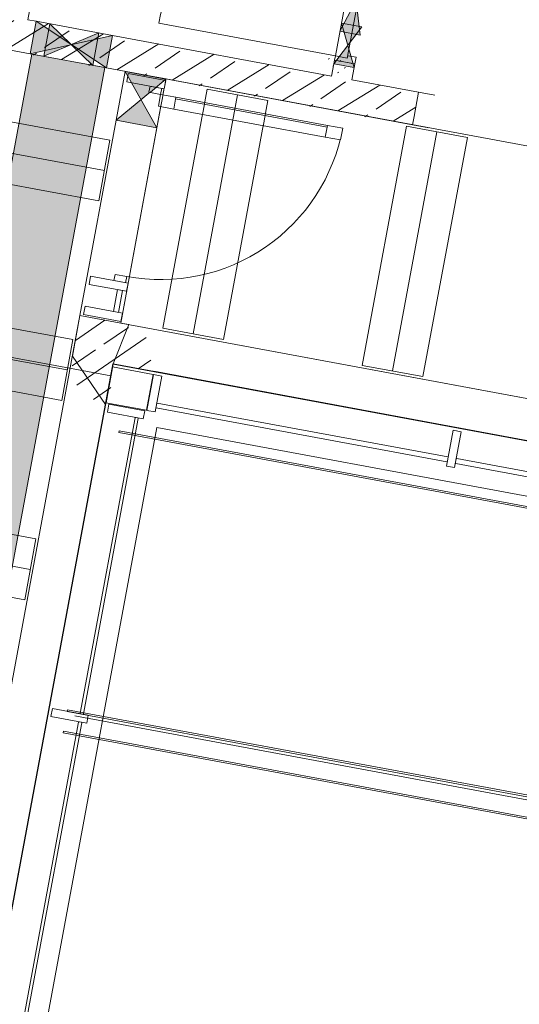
# Model space of a CAD drawing. Header units: metres. Extents: x 0 to 60282398, y -11592309 to 5708004.
# Tile 116 of 136: x 32353383.17 to 32353386.18, y 5707912.6 to 5707918.55. Entities that reach past the tile are written whole.
import ezdxf

# ---------------------------------------------------------------- set-up
doc = ezdxf.new("R2010")
doc.units = ezdxf.units.M
doc.header["$LTSCALE"] = 0.75
doc.set_wipeout_variables(frame=1)
doc.linetypes.add('10417023$0$#9_Achse', pattern=[1.6, 0.00254, -1.59746])
doc.layers.get('0').update_dxf_attribs({"linetype": 'CONTINUOUS'})
for name, color, linetype, lineweight in [('10417023$0$#9_002_GES I Übersicht Erdgeschoss_1_101_Wand Aussen.A', 7, 'CONTINUOUS', 25), ('10417023$0$#9_002_GES I Übersicht Erdgeschoss_1_102_Wand Innen.A', 7, 'CONTINUOUS', 25), ('10417023$0$#9_002_GES I Übersicht Erdgeschoss_1_104_Decken.A', 7, 'CONTINUOUS', 25), ('10417023$0$#9_002_GES I Übersicht Erdgeschoss_1_113_Türen.A', 7, 'CONTINUOUS', 25), ('10417023$0$#9_002_GES I Übersicht Erdgeschoss_1_201_Aussenwandbekleidung.A', 7, 'CONTINUOUS', 25), ('10417023$0$#9_002_GES I Übersicht Erdgeschoss_1_430_Lüftung.US', 7, 'CONTINUOUS', 25), ('10417023$0$#9_002_GES I Übersicht Erdgeschoss_1_Neubau_101_Wand Aussen.A', 7, 'CONTINUOUS', 25), ('10417023$0$#9_002_GES I Übersicht Erdgeschoss_1_Neubau_102_Wand Innen.A', 7, 'CONTINUOUS', 25), ('10417023$0$#9_002_GES I Übersicht Erdgeschoss_1_Neubau_103_Stützen.A', 7, 'CONTINUOUS', 25), ('10417023$0$#9_002_GES I Übersicht Erdgeschoss_1_Neubau_104_Decken.A', 7, 'CONTINUOUS', 25), ('10417023$0$#9_002_GES I Übersicht Erdgeschoss_1_Neubau_105_Unterzug.A', 7, 'CONTINUOUS', 25), ('10417023$0$#9_002_GES I Übersicht Erdgeschoss_1_Neubau_107_Dach.A', 7, 'CONTINUOUS', 25), ('10417023$0$#9_002_GES I Übersicht Erdgeschoss_1_Neubau_110_Pfosten-Riegel.A', 7, 'CONTINUOUS', 25), ('10417023$0$Keine', 7, 'CONTINUOUS', 13)]:
    doc.layers.add(name, color=color, linetype=linetype, lineweight=lineweight)
pattern_1 = [(44.99999999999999, (0, 0), (-0.1697056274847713, 0.1697056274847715), []), (44.99999999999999, (-0.08485281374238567, 0.08485281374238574), (-0.1697056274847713, 0.1697056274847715), [0.18, -0.05999999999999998])]
pattern_2 = [(45, (0, 0), (-0.03535533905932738, 0.03535533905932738), [0.01, -0.03999999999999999])]

# ---------------------------------------------------------------- blocks, each defined once
blk = doc.blocks.new('10417023$0$#9_MKO_LP5_ARC_GES_UP_00_002_P_G_modell (3D)')
at = {"layer": '10417023$0$#9_002_GES I Übersicht Erdgeschoss_1_Neubau_102_Wand Innen.A', "linetype": 'Continuous', "lineweight": 13, "true_color": 0xff0000}
h = blk.add_hatch(dxfattribs=at)
h.set_pattern_fill('#9_GIPS_0001', color=1, style=0, pattern_type=2)
h.set_pattern_definition(pattern_2)
h.paths.add_polyline_path([(-32353459.55903808, -5707795.27992696), (-32353459.54653808, -5707795.279927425), (-32353459.54653433, -5707795.181497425), (-32353459.55903434, -5707795.18149696)])
at = {"layer": '10417023$0$#9_002_GES I Übersicht Erdgeschoss_1_Neubau_102_Wand Innen.A', "linetype": 'Continuous', "lineweight": 13, "true_color": 0x1f1f1f}
h = blk.add_hatch(dxfattribs=at)
h.set_pattern_fill('#9_GIPS_0001', color=250, style=0, pattern_type=2)
h.set_pattern_definition(pattern_2)
h.paths.add_polyline_path([(-32353459.5465381, -5707795.279927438), (-32353459.53403809, -5707795.279927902), (-32353459.53403435, -5707795.181497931), (-32353459.54653435, -5707795.181497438)])
at = {"layer": '10417023$0$#9_002_GES I Übersicht Erdgeschoss_1_Neubau_102_Wand Innen.A', "linetype": 'Continuous', "lineweight": 13, "true_color": 0xff0000}
h = blk.add_hatch(dxfattribs=at)
h.set_pattern_fill('#9_GIPS_0001', color=1, style=0, pattern_type=2)
h.set_pattern_definition(pattern_2)
h.paths.add_polyline_path([(-32353459.53403435, -5707795.181497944), (-32353459.53403809, -5707795.27992789), (-32353459.45903809, -5707795.279930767), (-32353459.45903434, -5707795.181500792)])
h = blk.add_hatch(dxfattribs=at)
h.set_pattern_fill('#9_GIPS_0001', color=1, style=0, pattern_type=2)
h.set_pattern_definition(pattern_2)
h.paths.add_polyline_path([(-32353459.45903435, -5707795.181500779), (-32353459.4590381, -5707795.27993078), (-32353459.44653809, -5707795.279931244), (-32353459.44653434, -5707795.181501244)])
at = {"layer": '10417023$0$#9_002_GES I Übersicht Erdgeschoss_1_Neubau_102_Wand Innen.A', "linetype": 'Continuous', "lineweight": 13, "true_color": 0x1f1f1f}
h = blk.add_hatch(dxfattribs=at)
h.set_pattern_fill('#9_GIPS_0001', color=250, style=0, pattern_type=2)
h.set_pattern_definition(pattern_2)
h.paths.add_polyline_path([(-32353459.44653434, -5707795.181501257), (-32353459.44653809, -5707795.279931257), (-32353459.43403809, -5707795.279931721), (-32353459.43403431, -5707795.181501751)])
at = {"layer": '10417023$0$#9_002_GES I Übersicht Erdgeschoss_1_101_Wand Aussen.A', "color": 1, "linetype": 'Continuous', "lineweight": 13, "true_color": 0xff0000}
blk.add_line((-32353460.20922778, -5707797.559576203), (-32353452.95423437, -5707797.559576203), dxfattribs=at)
at = {"layer": '10417023$0$#9_002_GES I Übersicht Erdgeschoss_1_104_Decken.A', "color": 1, "linetype": 'Continuous', "lineweight": 13, "true_color": 0xff0000}
for p, q in [((-32353460.28322713, -5707795.494576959), (-32353459.91022684, -5707795.494576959)), ((-32353459.05822786, -5707795.494576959), (-32353459.05822786, -5707796.964577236)), ((-32353459.05822786, -5707795.494576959), (-32353458.68522757, -5707795.494576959)), ((-32353458.87172699, -5707795.494576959), (-32353458.87172699, -5707796.964577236)), ((-32353458.68522757, -5707795.494576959), (-32353458.68522757, -5707796.964577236)), ((-32353460.28322713, -5707796.964577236), (-32353459.91022684, -5707796.964577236)), ((-32353459.05822786, -5707796.964577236), (-32353458.68522757, -5707796.964577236))]:
    blk.add_line(p, q, dxfattribs=at)
at = {"layer": '10417023$0$#9_002_GES I Übersicht Erdgeschoss_1_104_Decken.A', "color": 1, "linetype": 'Continuous', "lineweight": 13, "true_color": 0xff0000, "flags": 128}
blk.add_lwpolyline([(-32353460.53925445, -5707796.97957689), (-32353447.40450946, -5707796.97957689), (-32353447.40450946, -5707795.479864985), (-32353460.53925445, -5707795.479864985)], close=True, dxfattribs=at)
at = {"layer": '10417023$0$#9_002_GES I Übersicht Erdgeschoss_1_201_Aussenwandbekleidung.A', "color": 1, "linetype": 'Continuous', "lineweight": 13, "true_color": 0xff0000}
for p, q in [((-32353460.42935261, -5707797.631599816), (-32353460.42935261, -5707797.621599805)), ((-32353460.42935261, -5707799.477598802), (-32353460.42935261, -5707799.467600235))]:
    blk.add_line(p, q, dxfattribs=at)
at = {"layer": '10417023$0$#9_002_GES I Übersicht Erdgeschoss_1_430_Lüftung.US', "color": 1, "linetype": 'Continuous', "lineweight": 13, "true_color": 0xff0000, "flags": 128}
blk.add_lwpolyline([(-32353460.9141821, -5707795.479866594), (-32353460.9141821, -5707809.945591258), (-32353461.36422031, -5707809.945591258), (-32353461.36422031, -5707795.479866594)], close=True, dxfattribs=at)
at = {"layer": '10417023$0$#9_002_GES I Übersicht Erdgeschoss_1_430_Lüftung.US', "color": 1, "linetype": 'Continuous', "true_color": 0xff0000}
blk.add_solid([(-32353460.9141821, -5707795.479866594), (-32353461.36422031, -5707795.479866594), (-32353460.9141821, -5707809.945591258), (-32353461.36422031, -5707809.945591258)], dxfattribs=at)
at = {"layer": '10417023$0$#9_002_GES I Übersicht Erdgeschoss_1_Neubau_101_Wand Aussen.A', "color": 1, "linetype": 'Continuous', "lineweight": 13, "true_color": 0xff0000}
blk.add_line((-32353460.20922778, -5707806.78957689), (-32353460.20922778, -5707797.559576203), dxfattribs=at)
at = {"layer": '10417023$0$#9_002_GES I Übersicht Erdgeschoss_1_Neubau_102_Wand Innen.A', "color": 1, "linetype": '10417023$0$#9_Achse', "lineweight": 13, "true_color": 0xff0000}
for p, q in [((-32353459.55899068, -5707794.046496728), (-32353459.55903399, -5707795.181497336)), ((-32353459.43399126, -5707794.046501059), (-32353459.43403456, -5707795.181501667)), ((-32353459.02445995, -5707795.279946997), (-32353457.02445906, -5707795.280023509)), ((-32353459.02446717, -5707795.479947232), (-32353457.02446627, -5707795.480023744))]:
    blk.add_line(p, q, dxfattribs=at)
at = {"layer": '10417023$0$#9_002_GES I Übersicht Erdgeschoss_1_Neubau_102_Wand Innen.A', "color": 1, "linetype": 'Continuous', "lineweight": 13, "true_color": 0xff0000}
for p, q in [((-32353459.55903399, -5707795.156496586), (-32353459.55899212, -5707794.07149748)), ((-32353459.48599218, -5707794.071500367), (-32353459.48603405, -5707795.156499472)), ((-32353461.42435927, -5707795.279855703), (-32353461.4243244, -5707794.367216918)), ((-32353459.43401291, -5707794.604573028), (-32353459.55902821, -5707795.004567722)), ((-32353459.55901233, -5707794.604567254), (-32353459.43402735, -5707795.004572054)), ((-32353459.4340259, -5707794.954573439), (-32353459.55903543, -5707795.204569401)), ((-32353459.55902755, -5707795.004567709), (-32353459.43402757, -5707795.004572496)), ((-32353459.43402565, -5707794.954574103), (-32353459.55902565, -5707794.954569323)), ((-32353459.55902532, -5707794.954569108), (-32353459.43403456, -5707795.204573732)), ((-32353459.55903399, -5707795.156496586), (-32353460.6440331, -5707795.156456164)), ((-32353459.55903433, -5707795.18149696), (-32353459.55903521, -5707795.204569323)), ((-32353459.48603405, -5707795.156499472), (-32353459.55903399, -5707795.156496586)), ((-32353459.55903399, -5707795.156496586), (-32353459.55903399, -5707795.181497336)), ((-32353459.48603405, -5707795.156499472), (-32353459.55903399, -5707795.156496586)), ((-32353459.54653361, -5707795.181497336), (-32353459.55903399, -5707795.181497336)), ((-32353459.55903399, -5707795.181497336), (-32353459.43403456, -5707795.181501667)), ((-32353459.54653361, -5707795.181497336), (-32353459.55903399, -5707795.181497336)), ((-32353459.54653361, -5707795.181497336), (-32353459.55903399, -5707795.181497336)), ((-32353459.53403468, -5707795.181497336), (-32353459.54653361, -5707795.181497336)), ((-32353459.53403468, -5707795.181497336), (-32353459.54653361, -5707795.181497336)), ((-32353459.53403468, -5707795.181497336), (-32353459.54653361, -5707795.181497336)), ((-32353459.45903387, -5707795.181500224), (-32353459.53403468, -5707795.181497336)), ((-32353459.45903387, -5707795.181500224), (-32353459.53403468, -5707795.181497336)), ((-32353459.45903387, -5707795.181500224), (-32353459.53403468, -5707795.181497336)), ((-32353459.48603261, -5707795.141500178), (-32353459.48603405, -5707795.156499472)), ((-32353459.43403312, -5707795.14150162), (-32353459.48603261, -5707795.141500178)), ((-32353459.44653494, -5707795.181501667), (-32353459.45903387, -5707795.181500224)), ((-32353459.44653494, -5707795.181501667), (-32353459.45903387, -5707795.181500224)), ((-32353459.44653494, -5707795.181501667), (-32353459.45903387, -5707795.181500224)), ((-32353459.43403456, -5707795.181501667), (-32353459.44653494, -5707795.181501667)), ((-32353459.43403456, -5707795.181501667), (-32353459.44653494, -5707795.181501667)), ((-32353459.43403456, -5707795.181501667), (-32353459.44653494, -5707795.181501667)), ((-32353459.43403519, -5707795.204574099), (-32353459.43403431, -5707795.181501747)), ((-32353459.43403456, -5707795.181501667), (-32353459.43403312, -5707795.14150162)), ((-32353459.5590352, -5707795.204569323), (-32353459.55903808, -5707795.279926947)), ((-32353459.55903521, -5707795.204569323), (-32353459.54653523, -5707795.204569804)), ((-32353459.54653523, -5707795.204569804), (-32353459.53403522, -5707795.20457028)), ((-32353459.53403522, -5707795.20457028), (-32353459.45903522, -5707795.204573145)), ((-32353459.45903522, -5707795.204573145), (-32353459.44653522, -5707795.204573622)), ((-32353459.44653522, -5707795.204573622), (-32353459.43403519, -5707795.204574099)), ((-32353459.43403809, -5707795.279931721), (-32353459.4340352, -5707795.204574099)), ((-32353461.37422037, -5707795.279857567), (-32353461.37422796, -5707795.479857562)), ((-32353461.37422739, -5707795.479857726), (-32353460.90421963, -5707795.27987626)), ((-32353461.37422018, -5707795.279857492), (-32353460.90422829, -5707795.47987505)), ((-32353461.28923379, -5707795.479860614), (-32353460.98922622, -5707795.279871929)), ((-32353461.28922615, -5707795.279860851), (-32353461.28923373, -5707795.479860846)), ((-32353461.28922657, -5707795.279860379), (-32353460.98923344, -5707795.479872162)), ((-32353460.9892338, -5707795.479872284), (-32353460.98922621, -5707795.279872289)), ((-32353460.90422803, -5707795.479875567), (-32353460.90422033, -5707795.279875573)), ((-32353459.02446429, -5707795.429947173), (-32353459.02445995, -5707795.279946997)), ((-32353459.02446717, -5707795.479947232), (-32353459.02446429, -5707795.429947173)), ((-32353459.02446717, -5707795.479947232), (-32353459.02446429, -5707795.429947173))]:
    blk.add_line(p, q, dxfattribs=at)
at = {"layer": '10417023$0$#9_002_GES I Übersicht Erdgeschoss_1_Neubau_102_Wand Innen.A', "color": 1, "linetype": 'Continuous', "lineweight": 18, "true_color": 0xff0000}
for p, q in [((-32353461.37422037, -5707795.279857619), (-32353461.42435927, -5707795.279855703)), ((-32353460.90422033, -5707795.279875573), (-32353461.37422037, -5707795.279857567)), ((-32353459.55903808, -5707795.279926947), (-32353460.90422033, -5707795.279875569)), ((-32353459.02445929, -5707795.279947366), (-32353459.43403809, -5707795.279931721)), ((-32353459.02446429, -5707795.429947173), (-32353459.02445995, -5707795.279946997)), ((-32353461.78890163, -5707795.47984178), (-32353461.37422796, -5707795.479857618)), ((-32353461.37422796, -5707795.479857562), (-32353460.90422803, -5707795.479875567)), ((-32353459.02446717, -5707795.479947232), (-32353459.02446429, -5707795.429947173))]:
    blk.add_line(p, q, dxfattribs=at)
at = {"layer": '10417023$0$#9_002_GES I Übersicht Erdgeschoss_1_Neubau_102_Wand Innen.A', "color": 1, "linetype": 'Continuous', "lineweight": 13, "true_color": 0xff0000}
blk.add_arc((-32353459.55903337, -5707795.156496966), 1.084999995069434, 89.99781151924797, 179.9978119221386, dxfattribs=at)
at = {"layer": '10417023$0$#9_002_GES I Übersicht Erdgeschoss_1_Neubau_102_Wand Innen.A', "color": 1, "linetype": 'Continuous', "true_color": 0xff0000}
for points in [[(-32353459.43402756, -5707795.004572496), (-32353459.49651992, -5707794.804570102), (-32353459.55902755, -5707795.00456771)], [(-32353459.43402565, -5707794.954574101), (-32353459.55902565, -5707794.954569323), (-32353459.49653043, -5707795.079571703)], [(-32353459.43403519, -5707795.204574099), (-32353459.49653043, -5707795.079571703), (-32353459.55903521, -5707795.204569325)], [(-32353461.37422037, -5707795.279857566), (-32353461.37422796, -5707795.47985756), (-32353461.13922417, -5707795.379866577)], [(-32353461.28922615, -5707795.27986085), (-32353461.28923374, -5707795.479860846), (-32353461.13922997, -5707795.379866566)], [(-32353460.98922621, -5707795.279872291), (-32353461.13922997, -5707795.379866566), (-32353460.9892338, -5707795.479872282)], [(-32353460.90422033, -5707795.279875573), (-32353461.13922417, -5707795.379866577), (-32353460.90422803, -5707795.479875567)]]:
    blk.add_solid(points, dxfattribs=at)
at = {"layer": '10417023$0$#9_002_GES I Übersicht Erdgeschoss_1_Neubau_104_Decken.A', "color": 1, "linetype": 'Continuous', "lineweight": 13, "true_color": 0xff0000}
for p, q in [((-32353460.80422817, -5707795.905840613), (-32353468.7292324, -5707795.905840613)), ((-32353460.80422817, -5707795.905840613), (-32353460.80422817, -5707796.278839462)), ((-32353460.80422817, -5707796.092340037), (-32353468.7292324, -5707796.092340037)), ((-32353460.80422817, -5707796.278839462), (-32353468.7292324, -5707796.278839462)), ((-32353460.80422817, -5707797.130838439), (-32353468.7292324, -5707797.130838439)), ((-32353460.80422817, -5707797.130838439), (-32353460.80422817, -5707797.503838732)), ((-32353460.80422817, -5707797.317337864), (-32353468.7292324, -5707797.317337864)), ((-32353460.80422817, -5707797.503838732), (-32353468.7292324, -5707797.503838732)), ((-32353460.80422817, -5707798.355839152), (-32353468.7292324, -5707798.355839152)), ((-32353460.80422817, -5707798.355839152), (-32353460.80422817, -5707798.728839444)), ((-32353460.80422817, -5707798.542338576), (-32353468.7292324, -5707798.542338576)), ((-32353460.80422817, -5707798.728839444), (-32353468.7292324, -5707798.728839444))]:
    blk.add_line(p, q, dxfattribs=at)
at = {"layer": '10417023$0$#9_002_GES I Übersicht Erdgeschoss_1_Neubau_104_Decken.A', "color": 1, "linetype": 'Continuous', "lineweight": 13, "true_color": 0xff0000, "flags": 128}
for points in [[(-32353468.96423227, -5707790.479532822), (-32353468.96423227, -5707797.304576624), (-32353460.53922811, -5707797.304576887), (-32353460.53922811, -5707797.229576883), (-32353452.62422799, -5707797.229577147), (-32353451.27397855, -5707797.229576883), (-32353451.27397855, -5707790.47953124), (-32353467.78422802, -5707790.479532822), (-32353467.82422806, -5707790.479532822)], [(-32353460.539228, -5707797.304576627), (-32353468.96423227, -5707797.304576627), (-32353468.96423227, -5707810.39957689), (-32353464.33422799, -5707810.39957689), (-32353464.33422799, -5707812.749576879), (-32353442.50422801, -5707812.74957689), (-32353442.504228, -5707790.55957689), (-32353451.27397855, -5707790.559574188), (-32353451.27397855, -5707797.22957689), (-32353452.624228, -5707797.22957689), (-32353452.624228, -5707807.119576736), (-32353460.539228, -5707807.119576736)], [(-32353460.53922781, -5707797.22957689), (-32353460.53922781, -5707807.119576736), (-32353452.62422809, -5707807.119576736), (-32353452.62422809, -5707797.22957689)]]:
    blk.add_lwpolyline(points, close=True, dxfattribs=at)
at = {"layer": '10417023$0$#9_002_GES I Übersicht Erdgeschoss_1_Neubau_105_Unterzug.A', "color": 1, "linetype": 'Continuous', "lineweight": 13, "true_color": 0xff0000}
blk.add_line((-32353460.789228, -5707795.780249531), (-32353460.539228, -5707795.780249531), dxfattribs=at)
at = {"color": 1, "linetype": 'Continuous', "lineweight": 5, "true_color": 0xff0000}
for points, layer in [([(-32353460.460227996, -5707795.649822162), (-32353459.529473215, -5707795.649822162), (-32353459.529473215, -5707795.577822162), (-32353460.460227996, -5707795.577822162)], '10417023$0$#9_002_GES I Übersicht Erdgeschoss_1_113_Türen.A'), ([(-32353460.564228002, -5707796.784576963), (-32353460.594228, -5707796.784576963), (-32353460.594228, -5707796.919576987), (-32353460.564228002, -5707796.919576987)], '10417023$0$#9_002_GES I Übersicht Erdgeschoss_1_113_Türen.A'), ([(-32353456.586728, -5707797.444576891), (-32353456.586728, -5707797.41457689), (-32353458.416727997, -5707797.41457689), (-32353458.416727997, -5707797.444576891)], '10417023$0$#9_002_GES I Übersicht Erdgeschoss_1_Neubau_110_Pfosten-Riegel.A'), ([(-32353460.32922783, -5707799.364576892), (-32353460.32922783, -5707797.504576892), (-32353460.34922783, -5707797.504576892), (-32353460.34922783, -5707799.364576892)], '10417023$0$#9_002_GES I Übersicht Erdgeschoss_1_Neubau_110_Pfosten-Riegel.A')]:
    blk.add_wipeout(points, dxfattribs=at).dxf.layer = layer
at = {"layer": '10417023$0$#9_002_GES I Übersicht Erdgeschoss_1_104_Decken.A', "color": 1, "linetype": 'Continuous', "lineweight": 13, "true_color": 0xff0000}
for p, q in [((-32353460.28322713, -5707795.494576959), (-32353460.28322713, -5707796.964577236)), ((-32353460.09672626, -5707795.494576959), (-32353460.09672626, -5707796.964577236)), ((-32353459.91022684, -5707795.494576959), (-32353459.91022684, -5707796.964577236))]:
    blk.add_line(p, q, dxfattribs=at)
at = {"layer": '10417023$0$#9_002_GES I Übersicht Erdgeschoss_1_113_Türen.A', "color": 1, "linetype": 'Continuous', "lineweight": 13, "true_color": 0xff0000}
for p, q in [((-32353460.46022748, -5707795.577822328), (-32353459.52947282, -5707795.577822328)), ((-32353460.46022748, -5707795.58782234), (-32353459.52947282, -5707795.58782234)), ((-32353460.46022748, -5707795.649821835), (-32353459.52947282, -5707795.649821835))]:
    blk.add_line(p, q, dxfattribs=at)
at = {"layer": '10417023$0$#9_002_GES I Übersicht Erdgeschoss_1_113_Türen.A', "color": 1, "linetype": 'Continuous', "lineweight": 13, "true_color": 0xff0000, "flags": 128}
for points in [[(-32353460.460228, -5707795.649822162), (-32353459.52947321, -5707795.649822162), (-32353459.52947321, -5707795.577822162), (-32353460.460228, -5707795.577822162)], [(-32353460.564228, -5707796.784576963), (-32353460.594228, -5707796.784576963), (-32353460.594228, -5707796.919576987), (-32353460.564228, -5707796.919576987)]]:
    blk.add_lwpolyline(points, close=True, dxfattribs=at)
at = {"layer": '10417023$0$#9_002_GES I Übersicht Erdgeschoss_1_113_Türen.A', "color": 1, "linetype": 'Continuous', "lineweight": 13, "true_color": 0xff0000}
blk.add_arc((-32353460.55422799, -5707795.577822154), 1.118754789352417, 270, 1.953654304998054e-07, dxfattribs=at)
at = {"layer": '10417023$0$#9_002_GES I Übersicht Erdgeschoss_1_201_Aussenwandbekleidung.A', "color": 1, "linetype": 'Continuous', "lineweight": 13, "true_color": 0xff0000}
for p, q in [((-32353460.42935261, -5707797.621599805), (-32353452.73396897, -5707797.621599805)), ((-32353460.42935261, -5707797.631599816), (-32353452.73396897, -5707797.631599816))]:
    blk.add_line(p, q, dxfattribs=at)
at = {"layer": '10417023$0$#9_002_GES I Übersicht Erdgeschoss_1_Neubau_110_Pfosten-Riegel.A', "color": 1, "linetype": 'Continuous', "lineweight": 13, "true_color": 0xff0000, "flags": 128}
for points in [[(-32353456.586728, -5707797.44457689), (-32353456.586728, -5707797.41457689), (-32353458.416728, -5707797.41457689), (-32353458.416728, -5707797.44457689)], [(-32353460.32922783, -5707799.364576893), (-32353460.34922783, -5707799.364576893), (-32353460.34922783, -5707797.504576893), (-32353460.32922783, -5707797.504576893)]]:
    blk.add_lwpolyline(points, close=True, dxfattribs=at)
at = {"color": 1, "linetype": 'Continuous', "lineweight": 5, "true_color": 0xff0000}
for points, layer in [([(-32353460.554228, -5707795.649822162), (-32353460.460228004, -5707795.649822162), (-32353460.460228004, -5707795.577822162), (-32353460.554228, -5707795.577822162)], '10417023$0$#9_002_GES I Übersicht Erdgeschoss_1_113_Türen.A'), ([(-32353459.52947321, -5707795.649822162), (-32353459.435473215, -5707795.649822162), (-32353459.435473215, -5707795.577822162), (-32353459.52947321, -5707795.577822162)], '10417023$0$#9_002_GES I Übersicht Erdgeschoss_1_113_Türen.A'), ([(-32353460.554227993, -5707796.734576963), (-32353460.554227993, -5707796.696576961), (-32353460.626227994, -5707796.696576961), (-32353460.626227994, -5707796.734576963)], '10417023$0$#9_002_GES I Übersicht Erdgeschoss_1_113_Türen.A'), ([(-32353460.539228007, -5707796.969576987), (-32353460.539228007, -5707796.919576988), (-32353460.769228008, -5707796.919576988), (-32353460.769228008, -5707796.969576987)], '10417023$0$#9_002_GES I Übersicht Erdgeschoss_1_113_Türen.A'), ([(-32353458.426728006, -5707797.444576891), (-32353458.426728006, -5707797.41457689), (-32353460.25672801, -5707797.41457689), (-32353460.25672801, -5707797.444576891)], '10417023$0$#9_002_GES I Übersicht Erdgeschoss_1_Neubau_110_Pfosten-Riegel.A'), ([(-32353460.329227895, -5707801.234576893), (-32353460.329227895, -5707799.374576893), (-32353460.34922789, -5707799.374576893), (-32353460.34922789, -5707801.234576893)], '10417023$0$#9_002_GES I Übersicht Erdgeschoss_1_Neubau_110_Pfosten-Riegel.A')]:
    blk.add_wipeout(points, dxfattribs=at).dxf.layer = layer
at = {"layer": '10417023$0$#9_002_GES I Übersicht Erdgeschoss_1_113_Türen.A', "color": 1, "linetype": 'Continuous', "lineweight": 13, "true_color": 0xff0000, "flags": 128}
for points in [[(-32353460.554228, -5707795.649822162), (-32353460.460228, -5707795.649822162), (-32353460.460228, -5707795.577822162), (-32353460.554228, -5707795.577822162)], [(-32353459.52947321, -5707795.649822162), (-32353459.43547321, -5707795.649822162), (-32353459.43547321, -5707795.577822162), (-32353459.52947321, -5707795.577822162)], [(-32353460.554228, -5707796.734576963), (-32353460.554228, -5707796.696576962), (-32353460.626228, -5707796.696576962), (-32353460.626228, -5707796.734576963)], [(-32353460.539228, -5707796.969576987), (-32353460.539228, -5707796.919576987), (-32353460.769228, -5707796.919576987), (-32353460.769228, -5707796.969576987)]]:
    blk.add_lwpolyline(points, close=True, dxfattribs=at)
at = {"layer": '10417023$0$#9_002_GES I Übersicht Erdgeschoss_1_201_Aussenwandbekleidung.A', "color": 1, "linetype": 'Continuous', "lineweight": 13, "true_color": 0xff0000}
for p, q in [((-32353460.42935261, -5707799.467600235), (-32353452.73396897, -5707799.467600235)), ((-32353460.42935261, -5707799.477598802), (-32353452.73396897, -5707799.477598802))]:
    blk.add_line(p, q, dxfattribs=at)
at = {"layer": '10417023$0$#9_002_GES I Übersicht Erdgeschoss_1_Neubau_101_Wand Aussen.A', "color": 1, "linetype": 'Continuous', "lineweight": 13, "true_color": 0xff0000}
for p, q in [((-32353460.789228, -5707796.97957689), (-32353460.539228, -5707796.97957689)), ((-32353460.789228, -5707796.97957689), (-32353460.789228, -5707807.36957689)), ((-32353452.374228, -5707796.97957689), (-32353460.539228, -5707796.97957689))]:
    blk.add_line(p, q, dxfattribs=at)
at = {"layer": '10417023$0$#9_002_GES I Übersicht Erdgeschoss_1_Neubau_105_Unterzug.A', "color": 1, "linetype": 'Continuous', "lineweight": 13, "true_color": 0xff0000}
blk.add_line((-32353460.789228, -5707796.97957689), (-32353460.539228, -5707796.97957689), dxfattribs=at)
at = {"layer": '10417023$0$#9_002_GES I Übersicht Erdgeschoss_1_Neubau_105_Unterzug.A', "color": 1, "linetype": 'Continuous', "true_color": 0xff0000}
blk.add_solid([(-32353460.789228, -5707795.780249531), (-32353460.539228, -5707795.780249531), (-32353460.664228, -5707795.630249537)], dxfattribs=at)
at = {"layer": '10417023$0$#9_002_GES I Übersicht Erdgeschoss_1_Neubau_110_Pfosten-Riegel.A', "color": 1, "linetype": 'Continuous', "lineweight": 13, "true_color": 0xff0000, "flags": 128}
for points in [[(-32353458.426728, -5707797.44457689), (-32353458.426728, -5707797.41457689), (-32353460.256728, -5707797.41457689), (-32353460.256728, -5707797.44457689)], [(-32353460.32922789, -5707801.234576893), (-32353460.34922789, -5707801.234576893), (-32353460.34922789, -5707799.374576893), (-32353460.32922789, -5707799.374576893)]]:
    blk.add_lwpolyline(points, close=True, dxfattribs=at)
at = {"color": 1, "linetype": 'Continuous', "lineweight": 5, "true_color": 0xff0000}
for points, layer in [([(-32353460.626227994, -5707795.539822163), (-32353460.626227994, -5707795.577822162), (-32353460.554227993, -5707795.577822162), (-32353460.554227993, -5707795.539822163)], '10417023$0$#9_002_GES I Übersicht Erdgeschoss_1_113_Türen.A'), ([(-32353460.539228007, -5707796.784576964), (-32353460.539228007, -5707796.734576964), (-32353460.769228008, -5707796.734576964), (-32353460.769228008, -5707796.784576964)], '10417023$0$#9_002_GES I Übersicht Erdgeschoss_1_113_Türen.A'), ([(-32353460.286728, -5707797.46957689), (-32353460.236727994, -5707797.46957689), (-32353460.236727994, -5707797.24957689), (-32353460.286728, -5707797.24957689)], '10417023$0$#9_002_GES I Übersicht Erdgeschoss_1_Neubau_110_Pfosten-Riegel.A'), ([(-32353458.446728, -5707797.46957689), (-32353458.396727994, -5707797.46957689), (-32353458.396727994, -5707797.24957689), (-32353458.446728, -5707797.24957689)], '10417023$0$#9_002_GES I Übersicht Erdgeschoss_1_Neubau_110_Pfosten-Riegel.A'), ([(-32353460.29922782, -5707799.344576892), (-32353460.51922782, -5707799.344576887), (-32353460.51922782, -5707799.394576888), (-32353460.299227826, -5707799.394576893)], '10417023$0$#9_002_GES I Übersicht Erdgeschoss_1_Neubau_110_Pfosten-Riegel.A')]:
    blk.add_wipeout(points, dxfattribs=at).dxf.layer = layer
at = {"layer": '10417023$0$#9_002_GES I Übersicht Erdgeschoss_1_113_Türen.A', "color": 1, "linetype": 'Continuous', "lineweight": 13, "true_color": 0xff0000, "flags": 128}
for points in [[(-32353460.626228, -5707795.539822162), (-32353460.626228, -5707795.577822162), (-32353460.554228, -5707795.577822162), (-32353460.554228, -5707795.539822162)], [(-32353460.539228, -5707796.784576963), (-32353460.539228, -5707796.734576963), (-32353460.769228, -5707796.734576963), (-32353460.769228, -5707796.784576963)]]:
    blk.add_lwpolyline(points, close=True, dxfattribs=at)
at = {"layer": '10417023$0$#9_002_GES I Übersicht Erdgeschoss_1_201_Aussenwandbekleidung.A', "color": 1, "linetype": 'Continuous', "lineweight": 13, "true_color": 0xff0000}
for p, q in [((-32353460.42935261, -5707799.335524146), (-32353452.73396897, -5707799.335524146)), ((-32353460.42935261, -5707799.345524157), (-32353460.42935261, -5707799.335524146)), ((-32353460.42935261, -5707799.345524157), (-32353452.73396897, -5707799.345524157))]:
    blk.add_line(p, q, dxfattribs=at)
at = {"layer": '10417023$0$#9_002_GES I Übersicht Erdgeschoss_1_Neubau_105_Unterzug.A', "color": 1, "linetype": 'Continuous', "lineweight": 13, "true_color": 0xff0000}
for p, q in [((-32353460.789228, -5707795.780249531), (-32353460.789228, -5707796.97957689)), ((-32353460.539228, -5707796.97957689), (-32353460.539228, -5707795.780249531))]:
    blk.add_line(p, q, dxfattribs=at)
at = {"layer": '10417023$0$#9_002_GES I Übersicht Erdgeschoss_1_Neubau_107_Dach.A', "color": 1, "linetype": 'Continuous', "lineweight": 13, "true_color": 0xff0000}
blk.add_line((-32353460.379228, -5707799.363576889), (-32353452.784228, -5707799.363576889), dxfattribs=at)
at = {"layer": '10417023$0$#9_002_GES I Übersicht Erdgeschoss_1_Neubau_110_Pfosten-Riegel.A', "color": 1, "linetype": 'Continuous', "lineweight": 13, "true_color": 0xff0000, "flags": 128}
for points in [[(-32353460.286728, -5707797.46957689), (-32353460.236728, -5707797.46957689), (-32353460.236728, -5707797.24957689), (-32353460.286728, -5707797.24957689)], [(-32353458.446728, -5707797.46957689), (-32353458.396728, -5707797.46957689), (-32353458.396728, -5707797.24957689), (-32353458.446728, -5707797.24957689)], [(-32353460.29922783, -5707799.344576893), (-32353460.29922783, -5707799.394576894), (-32353460.51922783, -5707799.394576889), (-32353460.51922783, -5707799.344576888)]]:
    blk.add_lwpolyline(points, close=True, dxfattribs=at)
at = {"color": 1, "linetype": 'Continuous', "lineweight": 5, "true_color": 0xff0000}
for points, layer in [([(-32353460.539228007, -5707795.539822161), (-32353460.539228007, -5707795.489822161), (-32353460.769228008, -5707795.489822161), (-32353460.769228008, -5707795.539822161)], '10417023$0$#9_002_GES I Übersicht Erdgeschoss_1_113_Türen.A'), ([(-32353460.53922777, -5707797.46957689), (-32353460.28922777, -5707797.46957689), (-32353460.28922777, -5707797.24957689), (-32353460.53922777, -5707797.24957689)], '10417023$0$#9_002_GES I Übersicht Erdgeschoss_1_Neubau_110_Pfosten-Riegel.A')]:
    blk.add_wipeout(points, dxfattribs=at).dxf.layer = layer
at = {"layer": '10417023$0$#9_002_GES I Übersicht Erdgeschoss_1_Neubau_102_Wand Innen.A', "linetype": 'Continuous', "lineweight": 5, "true_color": 0xff0000}
h = blk.add_hatch(dxfattribs=at)
h.set_pattern_fill('#9_BETON__STAHLBETON_0001', color=1, style=0, pattern_type=2)
h.set_pattern_definition(pattern_1)
h.paths.add_polyline_path([(-32353466.624228, -5707795.279657), (-32353466.62423548, -5707795.479657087), (-32353459.0244669, -5707795.479947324), (-32353459.02445924, -5707795.279947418)])
at = {"layer": '10417023$0$#9_002_GES I Übersicht Erdgeschoss_1_101_Wand Aussen.A', "color": 1, "linetype": 'Continuous', "lineweight": 13, "true_color": 0xff0000}
for p, q in [((-32353460.53922778, -5707797.229576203), (-32353460.53922778, -5707797.389576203)), ((-32353452.62423437, -5707797.229576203), (-32353460.53922778, -5707797.229576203))]:
    blk.add_line(p, q, dxfattribs=at)
at = {"layer": '10417023$0$#9_002_GES I Übersicht Erdgeschoss_1_102_Wand Innen.A', "color": 1, "linetype": 'Continuous', "lineweight": 13, "true_color": 0xff0000}
blk.add_line((-32353460.28922829, -5707797.229576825), (-32353452.87422755, -5707797.229576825), dxfattribs=at)
at = {"layer": '10417023$0$#9_002_GES I Übersicht Erdgeschoss_1_113_Türen.A', "color": 1, "linetype": 'Continuous', "lineweight": 13, "true_color": 0xff0000, "flags": 128}
blk.add_lwpolyline([(-32353460.539228, -5707795.539822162), (-32353460.539228, -5707795.489822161), (-32353460.769228, -5707795.489822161), (-32353460.769228, -5707795.539822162)], close=True, dxfattribs=at)
at = {"layer": '10417023$0$#9_002_GES I Übersicht Erdgeschoss_1_Neubau_101_Wand Aussen.A', "color": 1, "linetype": 'Continuous', "lineweight": 13, "true_color": 0xff0000}
blk.add_line((-32353460.539228, -5707797.22957689), (-32353452.624228, -5707797.22957689), dxfattribs=at)
at = {"layer": '10417023$0$#9_002_GES I Übersicht Erdgeschoss_1_Neubau_102_Wand Innen.A', "color": 1, "linetype": 'Continuous', "lineweight": 18, "true_color": 0xff0000}
blk.add_line((-32353460.90422803, -5707795.479875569), (-32353459.02446686, -5707795.479947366), dxfattribs=at)
at = {"layer": '10417023$0$#9_002_GES I Übersicht Erdgeschoss_1_Neubau_105_Unterzug.A', "color": 1, "linetype": 'Continuous', "lineweight": 13, "true_color": 0xff0000}
for p, q in [((-32353460.539228, -5707795.47988951), (-32353460.789228, -5707795.479879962)), ((-32353460.539228, -5707795.48024954), (-32353460.789228, -5707795.48024954)), ((-32353460.789228, -5707795.48024954), (-32353460.789228, -5707795.780249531)), ((-32353460.53922858, -5707795.780249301), (-32353460.78922743, -5707795.48024895)), ((-32353460.78922743, -5707795.780249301), (-32353460.53922858, -5707795.48024895)), ((-32353460.539228, -5707795.780249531), (-32353460.539228, -5707795.48024954))]:
    blk.add_line(p, q, dxfattribs=at)
at = {"layer": '10417023$0$#9_002_GES I Übersicht Erdgeschoss_1_Neubau_105_Unterzug.A', "color": 1, "linetype": 'Continuous', "true_color": 0xff0000}
blk.add_solid([(-32353460.789228, -5707795.48024954), (-32353460.664228, -5707795.630249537), (-32353460.539228, -5707795.48024954)], dxfattribs=at)
at = {"layer": '10417023$0$#9_002_GES I Übersicht Erdgeschoss_1_Neubau_110_Pfosten-Riegel.A', "color": 1, "linetype": 'Continuous', "lineweight": 13, "true_color": 0xff0000, "flags": 128}
blk.add_lwpolyline([(-32353460.53922777, -5707797.46957689), (-32353460.28922777, -5707797.46957689), (-32353460.28922777, -5707797.24957689), (-32353460.53922777, -5707797.24957689)], close=True, dxfattribs=at)
at = {"color": 1, "linetype": 'Continuous', "lineweight": 5, "true_color": 0xff0000}
blk.add_wipeout([(-32353460.29922778, -5707797.474576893), (-32353460.51922778, -5707797.474576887), (-32353460.51922778, -5707797.5245768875), (-32353460.29922778, -5707797.524576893)], dxfattribs=at).dxf.layer = '10417023$0$#9_002_GES I Übersicht Erdgeschoss_1_Neubau_110_Pfosten-Riegel.A'
at = {"layer": '10417023$0$#9_002_GES I Übersicht Erdgeschoss_1_Neubau_103_Stützen.A', "linetype": 'Continuous', "lineweight": 5, "true_color": 0xff0000}
h = blk.add_hatch(dxfattribs=at)
h.set_pattern_fill('#9_BETON__STAHLBETON_0001', color=1, style=0, pattern_type=2)
h.set_pattern_definition(pattern_1)
edge = h.paths.add_edge_path()
edge.add_line((-32353460.489228, -5707796.97957689), (-32353460.539228, -5707796.97957689))
edge.add_line((-32353460.539228, -5707796.97957689), (-32353460.789228, -5707796.97957689))
edge.add_line((-32353460.789228, -5707796.97957689), (-32353460.789228, -5707797.22957689))
edge.add_line((-32353460.789228, -5707797.22957689), (-32353460.789228, -5707797.27957689))
edge.add_arc((-32353460.54448111, -5707797.229893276), 0.2497388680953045, 191.475112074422, 271.2052716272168)
edge.add_line((-32353460.539228, -5707797.47957689), (-32353460.539228, -5707797.22957689))
edge.add_line((-32353460.539228, -5707797.22957689), (-32353460.289228, -5707797.22957689))
edge.add_arc((-32353460.5389117, -5707797.22432385), 0.2497389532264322, 358.7947445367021, 438.5248717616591)
at = {"layer": '10417023$0$#9_002_GES I Übersicht Erdgeschoss_1_101_Wand Aussen.A', "color": 1, "linetype": 'Continuous', "lineweight": 25, "true_color": 0xff0000, "flags": 128}
blk.add_lwpolyline([(-32353460.53922791, -5707797.22957689), (-32353452.62422818, -5707797.22957689), (-32353452.62422818, -5707807.119576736), (-32353460.53922791, -5707807.119576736)], close=True, dxfattribs=at)
at = {"layer": '10417023$0$#9_002_GES I Übersicht Erdgeschoss_1_Neubau_101_Wand Aussen.A', "color": 1, "linetype": 'Continuous', "lineweight": 13, "true_color": 0xff0000}
for p, q in [((-32353460.539228, -5707807.119576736), (-32353460.539228, -5707797.22957689)), ((-32353460.53922778, -5707797.389576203), (-32353460.53922778, -5707806.95957689))]:
    blk.add_line(p, q, dxfattribs=at)
at = {"layer": '10417023$0$#9_002_GES I Übersicht Erdgeschoss_1_Neubau_103_Stützen.A', "color": 1, "linetype": 'Continuous', "lineweight": 18, "true_color": 0xff0000, "flags": 128}
blk.add_lwpolyline([(-32353460.489228, -5707796.97957689), (-32353460.539228, -5707796.97957689), (-32353460.789228, -5707796.97957689), (-32353460.789228, -5707797.22957689), (-32353460.539228, -5707797.47957689), (-32353460.539228, -5707797.22957689)], close=True, dxfattribs=at)
at = {"layer": '10417023$0$#9_002_GES I Übersicht Erdgeschoss_1_Neubau_110_Pfosten-Riegel.A', "color": 1, "linetype": 'Continuous', "lineweight": 13, "true_color": 0xff0000, "flags": 128}
blk.add_lwpolyline([(-32353460.29922777, -5707797.474576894), (-32353460.29922777, -5707797.524576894), (-32353460.51922778, -5707797.524576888), (-32353460.51922778, -5707797.474576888)], close=True, dxfattribs=at)
blk = doc.blocks.new('10417023$0$2_MKO_LP5_LAN_GES_UP_00_002_V_A (3D)')
at = {"layer": '10417023$0$Keine'}
blk.add_blockref('10417023$0$#9_MKO_LP5_ARC_GES_UP_00_002_P_G_modell (3D)', (0, 0), dxfattribs=at)
blk = doc.blocks.new('10417023')
at = {"layer": '10417023$0$Keine', "rotation": 349.4819372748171}
blk.add_blockref('10417023$0$2_MKO_LP5_LAN_GES_UP_00_002_V_A (3D)', (65205154.93137175, 5413829.557758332), dxfattribs=at)

msp = doc.modelspace()

# ---------------------------------------------------------------- block references
msp.add_blockref('10417023', (0, 0))

doc.saveas('drawing.dxf')
